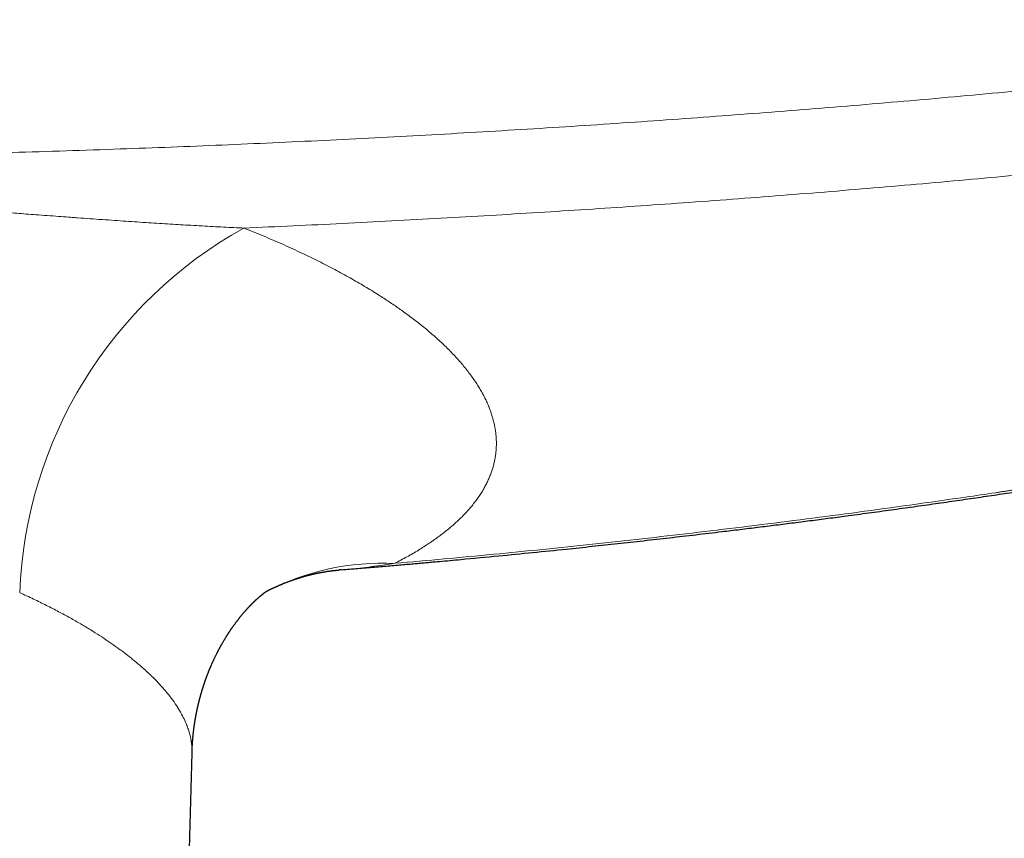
# Model space of a CAD drawing. Header units: millimetres. Extents: x 8 to 755, y 12 to 435.
# Tile 19 of 53: x 411 to 449, y 178 to 210. Entities that reach past the tile are written whole.
import ezdxf

# ---------------------------------------------------------------- set-up
doc = ezdxf.new("R2010")
doc.units = ezdxf.units.MM

msp = doc.modelspace()

# ---------------------------------------------------------------- linework, layer by layer
at = {"color": 7, "linetype": 'Continuous', "lineweight": 30}
for p, q in [((423.186, 188.047), (423.09, 188.04)), ((416.801, 161.863), (417.328, 180.901)), ((417.326, 180.901), (417.326, 180.9))]:
    msp.add_line(p, q, dxfattribs=at)
at = {"color": 252, "linetype": 'Continuous', "lineweight": 0}
for centre, radius, start, end in [((427.611, 186.494), 17.027, 118.9915, 177.7934), ((424.796, 178.328), 9.977, 87.4031, 117.2167)]:
    msp.add_arc(centre, radius, start, end, dxfattribs=at)
for points, knots in [([(310.451, 209.521), (311.047, 209.439), (312.237, 209.276), (314.024, 209.039), (315.81, 208.807), (317.596, 208.581), (319.37, 208.363), (321.133, 208.152), (322.884, 207.947), (324.635, 207.748), (326.397, 207.554), (328.169, 207.364), (329.955, 207.178), (331.746, 206.997), (333.542, 206.822), (335.34, 206.652), (337.139, 206.487), (339.038, 206.32), (341.037, 206.15), (343.136, 205.979), (345.235, 205.816), (347.334, 205.661), (349.433, 205.513), (351.492, 205.375), (353.511, 205.247), (355.492, 205.127), (357.474, 205.014), (359.457, 204.908), (361.481, 204.806), (363.546, 204.709), (365.653, 204.617), (367.761, 204.533), (369.87, 204.455), (371.98, 204.385), (374.05, 204.323), (376.082, 204.269), (378.073, 204.222), (380.066, 204.182), (382.059, 204.147), (384.053, 204.12), (386.047, 204.098), (388.041, 204.082), (390.036, 204.073), (392.03, 204.07), (394.011, 204.073), (395.98, 204.083), (397.936, 204.098), (399.892, 204.119), (401.901, 204.147), (403.961, 204.183), (406.074, 204.226), (408.186, 204.277), (410.298, 204.334), (412.41, 204.399), (414.481, 204.47), (416.511, 204.546), (418.501, 204.626), (420.49, 204.714), (422.478, 204.807), (424.467, 204.907), (426.454, 205.014), (428.441, 205.127), (430.427, 205.246), (432.411, 205.372), (434.381, 205.504), (436.338, 205.641), (438.282, 205.783), (440.225, 205.932), (442.179, 206.088), (444.144, 206.252), (446.12, 206.423), (448.096, 206.601), (450.07, 206.786), (451.902, 206.964), (453.589, 207.133), (455.131, 207.292), (456.672, 207.454), (458.214, 207.622), (459.898, 207.809), (461.724, 208.018), (463.693, 208.25), (465.663, 208.49), (467.634, 208.736), (469.606, 208.99), (471.577, 209.251), (472.891, 209.431), (473.549, 209.521)], [0, 0, 0, 0, 0.01109, 0.022168, 0.033235, 0.044289, 0.055331, 0.066164, 0.076984, 0.087791, 0.098585, 0.109585, 0.120571, 0.1316, 0.142664, 0.153723, 0.164777, 0.175827, 0.188713, 0.201592, 0.214463, 0.227328, 0.240185, 0.253035, 0.265147, 0.277263, 0.289381, 0.301501, 0.313625, 0.326486, 0.33935, 0.352216, 0.365086, 0.377959, 0.390834, 0.402976, 0.415121, 0.427268, 0.439417, 0.451568, 0.463722, 0.475877, 0.488034, 0.500193, 0.51233, 0.524251, 0.536173, 0.548096, 0.560021, 0.572898, 0.585777, 0.598656, 0.611536, 0.624417, 0.637298, 0.649444, 0.66159, 0.673736, 0.685884, 0.698031, 0.710179, 0.722327, 0.734476, 0.746625, 0.758755, 0.770664, 0.782575, 0.794489, 0.806404, 0.818539, 0.830675, 0.842813, 0.854952, 0.867092, 0.876621, 0.886106, 0.895602, 0.905107, 0.914623, 0.926775, 0.938942, 0.951125, 0.963323, 0.975535, 0.987761, 1, 1, 1, 1]), ([(419.358, 201.386), (420, 201.415), (421.282, 201.471), (423.206, 201.564), (425.129, 201.662), (427.051, 201.767), (428.961, 201.877), (430.86, 201.992), (432.745, 202.112), (434.631, 202.238), (436.528, 202.371), (438.437, 202.511), (440.358, 202.658), (442.277, 202.812), (444.196, 202.971), (446.114, 203.137), (448.03, 203.309), (449.945, 203.487), (451.859, 203.672), (453.772, 203.862), (455.683, 204.06), (457.593, 204.263), (459.502, 204.473), (461.409, 204.689), (463.378, 204.919), (465.408, 205.163), (467.5, 205.423), (469.59, 205.691), (471.678, 205.966), (473.068, 206.156), (473.763, 206.251)], [0, 0, 0, 0, 0.0351259, 0.070253, 0.1053811, 0.1405101, 0.1756397, 0.2101425, 0.2446456, 0.279149, 0.3136524, 0.3488598, 0.384067, 0.4192738, 0.45448, 0.4896855, 0.5248901, 0.5600938, 0.5952963, 0.6304975, 0.6656973, 0.7008956, 0.7360922, 0.7712869, 0.8064797, 0.8451894, 0.8838964, 0.9226007, 0.9613019, 1, 1, 1, 1]), ([(364.642, 201.386), (364.768, 201.392), (365.024, 201.403), (365.413, 201.422), (365.811, 201.442), (366.218, 201.464), (366.634, 201.488), (367.05, 201.512), (367.467, 201.537), (367.884, 201.563), (368.309, 201.59), (368.741, 201.619), (369.172, 201.648), (369.6, 201.677), (370.026, 201.707), (370.408, 201.734), (370.746, 201.758), (370.971, 201.774), (371.13, 201.785), (371.223, 201.792), (371.316, 201.799), (371.404, 201.805), (371.637, 201.822), (372.017, 201.85), (372.549, 201.89), (373.152, 201.935), (373.827, 201.986), (374.576, 202.043), (375.333, 202.1), (376.098, 202.159), (376.782, 202.21), (377.382, 202.255), (377.898, 202.294), (378.42, 202.333), (378.944, 202.371), (379.467, 202.409), (380.031, 202.45), (380.635, 202.492), (381.277, 202.536), (381.912, 202.578), (382.538, 202.619), (383.155, 202.657), (383.712, 202.69), (384.21, 202.719), (384.534, 202.736), (384.738, 202.747), (384.824, 202.752), (384.91, 202.756), (384.995, 202.761), (385.083, 202.765), (385.175, 202.77), (385.271, 202.775), (385.568, 202.79), (386.061, 202.813), (386.75, 202.844), (387.434, 202.87), (388.112, 202.894), (388.782, 202.914), (389.443, 202.93), (390.094, 202.943), (390.737, 202.953), (391.371, 202.958), (392.007, 202.96), (392.651, 202.958), (393.309, 202.952), (393.976, 202.942), (394.653, 202.928), (395.34, 202.911), (396.035, 202.889), (396.708, 202.865), (397.356, 202.839), (397.953, 202.813), (398.375, 202.793), (398.618, 202.781), (398.706, 202.776), (398.794, 202.772), (398.878, 202.767), (399.106, 202.756), (399.48, 202.736), (400.006, 202.706), (400.564, 202.674), (401.153, 202.638), (401.775, 202.599), (402.405, 202.558), (403.043, 202.514), (403.69, 202.469), (404.273, 202.428), (404.79, 202.391), (405.24, 202.358), (405.69, 202.325), (406.137, 202.291), (406.579, 202.258), (407.018, 202.225), (407.566, 202.184), (408.222, 202.134), (408.984, 202.076), (409.738, 202.019), (410.483, 201.962), (411.127, 201.914), (411.67, 201.873), (412.099, 201.842), (412.403, 201.819), (412.589, 201.806), (412.675, 201.799), (412.766, 201.793), (412.99, 201.777), (413.343, 201.751), (413.823, 201.717), (414.29, 201.685), (414.746, 201.653), (415.189, 201.623), (415.624, 201.595), (416.051, 201.567), (416.47, 201.541), (416.881, 201.516), (417.297, 201.492), (417.717, 201.468), (418.141, 201.445), (418.556, 201.424), (418.96, 201.404), (419.227, 201.392), (419.358, 201.386)], [0, 0, 0, 0, 0.0070679, 0.014294, 0.0216783, 0.0292208, 0.0369216, 0.0447806, 0.0523354, 0.0600308, 0.0678668, 0.0758434, 0.0839606, 0.0916634, 0.0994887, 0.1074364, 0.1127489, 0.1181147, 0.1198122, 0.1215148, 0.1232228, 0.124936, 0.1263707, 0.1360511, 0.1458107, 0.1556495, 0.1691935, 0.1828847, 0.1967229, 0.2107084, 0.2248411, 0.2341744, 0.2435708, 0.2530971, 0.2627221, 0.2722498, 0.2816804, 0.2935424, 0.3052474, 0.3167954, 0.3281867, 0.3394216, 0.3505002, 0.3585892, 0.366593, 0.3681552, 0.3697141, 0.3712698, 0.3728221, 0.3743712, 0.3760622, 0.3778452, 0.3796249, 0.3922462, 0.4047074, 0.4171875, 0.429504, 0.4416572, 0.4536477, 0.4654761, 0.4771429, 0.4886487, 0.4999941, 0.5117583, 0.5236947, 0.535804, 0.5480869, 0.5605439, 0.5731757, 0.5859828, 0.597169, 0.6084864, 0.6185546, 0.620146, 0.6217399, 0.6233364, 0.6249354, 0.6263292, 0.6357752, 0.6453421, 0.6550298, 0.6661857, 0.6774983, 0.6889677, 0.7005943, 0.7123782, 0.7243195, 0.7324505, 0.7406531, 0.7489273, 0.7570526, 0.7651074, 0.7731159, 0.7810781, 0.7951507, 0.8090765, 0.8228556, 0.836488, 0.8499736, 0.8582077, 0.8663861, 0.873537, 0.8749365, 0.8766083, 0.8782865, 0.8799596, 0.8889253, 0.8977421, 0.90641, 0.9147097, 0.9228682, 0.9308853, 0.9387612, 0.9464958, 0.9540891, 0.961541, 0.9695749, 0.9774378, 0.9851296, 0.9926503, 1, 1, 1, 1]), ([(419.358, 201.387), (419.491, 201.334), (419.756, 201.227), (420.144, 201.065), (420.525, 200.902), (420.899, 200.738), (421.264, 200.573), (421.615, 200.409), (421.953, 200.247), (422.276, 200.088), (422.593, 199.927), (422.902, 199.766), (423.205, 199.603), (423.501, 199.439), (423.791, 199.275), (424.073, 199.109), (424.349, 198.942), (424.598, 198.787), (424.823, 198.642), (425.025, 198.51), (425.223, 198.376), (425.417, 198.242), (425.629, 198.092), (425.857, 197.925), (426.099, 197.741), (426.331, 197.557), (426.555, 197.373), (426.77, 197.189), (426.972, 197.008), (427.162, 196.83), (427.34, 196.655), (427.511, 196.481), (427.674, 196.306), (427.829, 196.13), (427.976, 195.955), (428.115, 195.78), (428.246, 195.605), (428.369, 195.431), (428.483, 195.258), (428.588, 195.086), (428.684, 194.915), (428.773, 194.745), (428.856, 194.571), (428.933, 194.392), (429.001, 194.209), (429.061, 194.027), (429.111, 193.845), (429.151, 193.664), (429.182, 193.487), (429.203, 193.314), (429.215, 193.145), (429.219, 192.977), (429.215, 192.809), (429.202, 192.643), (429.181, 192.477), (429.152, 192.313), (429.114, 192.149), (429.069, 191.987), (429.015, 191.826), (428.954, 191.668), (428.885, 191.511), (428.808, 191.355), (428.721, 191.196), (428.623, 191.035), (428.513, 190.87), (428.395, 190.707), (428.267, 190.545), (428.131, 190.385), (427.988, 190.23), (427.84, 190.079), (427.687, 189.933), (427.526, 189.788), (427.356, 189.643), (427.178, 189.5), (426.992, 189.359), (426.799, 189.219), (426.597, 189.08), (426.389, 188.944), (426.174, 188.81), (425.953, 188.678), (425.725, 188.549), (425.492, 188.421), (425.33, 188.337), (425.248, 188.295)], [0, 0, 0, 0, 0.01322, 0.0264, 0.039545, 0.052658, 0.065741, 0.078799, 0.091091, 0.103367, 0.115628, 0.127879, 0.140122, 0.15236, 0.164596, 0.176834, 0.189074, 0.201322, 0.210952, 0.220589, 0.230235, 0.239891, 0.249559, 0.262687, 0.275791, 0.288875, 0.301941, 0.314995, 0.328038, 0.340331, 0.35262, 0.364911, 0.377217, 0.389558, 0.401879, 0.414185, 0.426476, 0.438758, 0.451031, 0.463081, 0.475129, 0.487178, 0.499231, 0.512268, 0.525299, 0.538327, 0.551355, 0.564388, 0.577428, 0.589733, 0.60205, 0.614384, 0.626729, 0.639052, 0.651364, 0.66367, 0.675972, 0.688272, 0.700574, 0.71266, 0.724754, 0.736856, 0.748971, 0.762104, 0.77522, 0.788321, 0.801411, 0.814494, 0.827571, 0.8399, 0.852231, 0.864566, 0.876934, 0.889386, 0.901819, 0.914233, 0.926633, 0.939021, 0.9514, 0.963552, 0.975701, 0.987849, 1, 1, 1, 1]), ([(425.248, 188.295), (425.89, 188.352), (427.174, 188.465), (429.103, 188.647), (431.036, 188.838), (432.975, 189.041), (434.919, 189.253), (436.867, 189.477), (438.838, 189.713), (440.832, 189.962), (442.848, 190.225), (444.639, 190.468), (446.205, 190.687), (447.49, 190.872), (448.381, 191.003), (448.878, 191.077), (449.032, 191.1), (449.187, 191.123), (449.342, 191.147), (449.497, 191.17), (450.231, 191.281), (451.547, 191.483), (453.447, 191.785), (455.353, 192.098), (457.266, 192.421), (459.186, 192.756), (461.112, 193.101), (462.992, 193.448), (464.823, 193.796), (466.607, 194.143), (468.396, 194.5), (470.191, 194.867), (471.991, 195.243), (473.192, 195.502), (473.794, 195.632)], [0, 0, 0, 0, 0.039269, 0.078661, 0.118177, 0.157818, 0.197585, 0.23748, 0.277504, 0.318731, 0.360097, 0.401603, 0.429074, 0.456608, 0.48089, 0.484073, 0.487257, 0.490442, 0.493628, 0.496815, 0.500002, 0.53898, 0.578131, 0.617456, 0.656957, 0.696635, 0.736492, 0.776528, 0.813387, 0.850399, 0.887565, 0.924887, 0.962365, 1, 1, 1, 1]), ([(425.248, 188.295), (424.95, 188.25), (424.341, 188.158), (423.652, 188.081), (423.26, 188.052), (423.186, 188.047)], [0, 0, 0, 0, 0.437172, 0.893409, 1, 1, 1, 1]), ([(410.596, 187.149), (410.777, 187.066), (411.134, 186.903), (411.64, 186.655), (412.117, 186.41), (412.564, 186.168), (412.983, 185.929), (413.367, 185.699), (413.719, 185.476), (414.041, 185.263), (414.342, 185.054), (414.621, 184.849), (414.823, 184.694), (414.958, 184.588), (415.033, 184.527), (415.106, 184.467), (415.178, 184.407), (415.249, 184.347), (415.319, 184.287), (415.387, 184.227), (415.501, 184.126), (415.657, 183.983), (415.857, 183.787), (416.055, 183.582), (416.246, 183.369), (416.439, 183.135), (416.628, 182.882), (416.806, 182.611), (416.956, 182.347), (417.07, 182.11), (417.155, 181.898), (417.219, 181.707), (417.268, 181.518), (417.304, 181.329), (417.324, 181.142), (417.332, 180.999), (417.327, 180.919), (417.326, 180.901)], [0, 0, 0, 0, 0.042209, 0.083448, 0.123718, 0.163018, 0.201349, 0.238712, 0.273053, 0.306534, 0.339154, 0.370915, 0.401817, 0.411195, 0.420545, 0.429869, 0.439165, 0.448435, 0.457678, 0.466893, 0.476082, 0.504786, 0.533225, 0.566734, 0.599868, 0.632628, 0.675915, 0.718533, 0.760482, 0.801764, 0.832744, 0.863915, 0.895279, 0.926836, 0.958586, 0.990531, 1, 1, 1, 1])]:
    msp.add_open_spline(points, degree=3, knots=knots, dxfattribs=at)
at = {"color": 7, "linetype": 'Continuous', "lineweight": 30}
for points, knots in [([(423.186, 188.044), (423.284, 188.052), (423.491, 188.069), (423.805, 188.094), (424.128, 188.121), (424.447, 188.148), (424.761, 188.174), (425.064, 188.2), (425.357, 188.226), (425.64, 188.25), (425.9, 188.273), (426.139, 188.294), (426.357, 188.313), (426.571, 188.333), (426.782, 188.352), (427.2, 188.389), (428.042, 188.467), (429.255, 188.582), (430.632, 188.718), (431.848, 188.842), (432.957, 188.959), (433.961, 189.067), (434.97, 189.179), (435.985, 189.294), (437.007, 189.412), (437.924, 189.521), (438.733, 189.619), (439.434, 189.705), (440.138, 189.792), (440.846, 189.882), (441.557, 189.973), (442.268, 190.066), (443.039, 190.168), (443.866, 190.279), (444.746, 190.399), (445.616, 190.52), (446.475, 190.642), (447.319, 190.763), (448.147, 190.884), (448.96, 191.004), (449.763, 191.125), (450.468, 191.232), (451.079, 191.326), (451.598, 191.407), (452.117, 191.489), (452.641, 191.572), (453.173, 191.657), (453.704, 191.742), (454.234, 191.828), (454.761, 191.915), (455.296, 192.003), (455.84, 192.094), (456.403, 192.189), (456.986, 192.288), (457.589, 192.391), (458.201, 192.497), (458.822, 192.605), (459.453, 192.717), (459.947, 192.805), (460.304, 192.869), (460.524, 192.908), (460.749, 192.949), (460.982, 192.991), (461.222, 193.034), (461.468, 193.079), (461.722, 193.126), (461.987, 193.174), (462.263, 193.225), (462.551, 193.279), (462.846, 193.334), (463.149, 193.39), (463.46, 193.449), (463.789, 193.511), (464.135, 193.576), (464.5, 193.646), (464.874, 193.717), (465.257, 193.791), (465.649, 193.867), (466.05, 193.945), (466.449, 194.023), (466.844, 194.101), (467.235, 194.178), (467.634, 194.258), (468.041, 194.339), (468.455, 194.422), (468.877, 194.508), (469.306, 194.595), (469.743, 194.685), (470.187, 194.776), (470.639, 194.87), (471.099, 194.965), (471.594, 195.069), (472.127, 195.182), (472.697, 195.303), (473.278, 195.427), (473.669, 195.512), (473.866, 195.554)], [0, 0, 0, 0, 0.005736, 0.012151, 0.018384, 0.024718, 0.030852, 0.036786, 0.04252, 0.048055, 0.053389, 0.057793, 0.062051, 0.066197, 0.070336, 0.074475, 0.090734, 0.119768, 0.145692, 0.171618, 0.191259, 0.210908, 0.230671, 0.250585, 0.270649, 0.290865, 0.304564, 0.318333, 0.33217, 0.346075, 0.360049, 0.374081, 0.38803, 0.405562, 0.422892, 0.440019, 0.456943, 0.473664, 0.48989, 0.505921, 0.521757, 0.537397, 0.547716, 0.557948, 0.568133, 0.578473, 0.588996, 0.599701, 0.609963, 0.620387, 0.630974, 0.641723, 0.652636, 0.664388, 0.676323, 0.688442, 0.700744, 0.71323, 0.7259, 0.730126, 0.734462, 0.738936, 0.743548, 0.748299, 0.753188, 0.758216, 0.763382, 0.768943, 0.774656, 0.780521, 0.786538, 0.792707, 0.799028, 0.806098, 0.813348, 0.82078, 0.828393, 0.836187, 0.844162, 0.852319, 0.859956, 0.867744, 0.875686, 0.883779, 0.892026, 0.900424, 0.908976, 0.91768, 0.926537, 0.935547, 0.944709, 0.954024, 0.965199, 0.976587, 0.988187, 1, 1, 1, 1]), ([(420.24, 187.204), (420.244, 187.206), (420.252, 187.21), (420.263, 187.216), (420.274, 187.222), (420.286, 187.228), (420.3, 187.235), (420.316, 187.243), (420.333, 187.251), (420.35, 187.26), (420.367, 187.268), (420.386, 187.277), (420.404, 187.286), (420.42, 187.294), (420.437, 187.302), (420.46, 187.313), (420.486, 187.326), (420.511, 187.337), (420.536, 187.349), (420.562, 187.361), (420.588, 187.373), (420.612, 187.384), (420.634, 187.394), (420.654, 187.403), (420.668, 187.409), (420.681, 187.415), (420.694, 187.42), (420.708, 187.427), (420.724, 187.434), (420.74, 187.441), (420.754, 187.446), (420.766, 187.451), (420.778, 187.457), (420.793, 187.463), (420.81, 187.47), (420.825, 187.476), (420.837, 187.482), (420.854, 187.489), (420.877, 187.498), (420.904, 187.509), (420.931, 187.52), (420.958, 187.53), (420.985, 187.541), (421.014, 187.553), (421.045, 187.565), (421.08, 187.578), (421.114, 187.591), (421.148, 187.603), (421.183, 187.616), (421.211, 187.626), (421.232, 187.633), (421.246, 187.638), (421.26, 187.643), (421.277, 187.649), (421.293, 187.655), (421.307, 187.659), (421.318, 187.663), (421.329, 187.667), (421.34, 187.671), (421.354, 187.675), (421.368, 187.68), (421.38, 187.684), (421.391, 187.688), (421.403, 187.692), (421.418, 187.696), (421.434, 187.702), (421.45, 187.707), (421.462, 187.711), (421.473, 187.714), (421.485, 187.718), (421.498, 187.722), (421.512, 187.726), (421.524, 187.73), (421.535, 187.733), (421.546, 187.737), (421.56, 187.741), (421.578, 187.747), (421.594, 187.752), (421.609, 187.756), (421.623, 187.76), (421.64, 187.765), (421.657, 187.77), (421.678, 187.776), (421.705, 187.784), (421.737, 187.793), (421.771, 187.802), (421.803, 187.811), (421.837, 187.82), (421.869, 187.828), (421.901, 187.837), (421.932, 187.844), (421.962, 187.852), (421.992, 187.859), (422.022, 187.866), (422.052, 187.873), (422.08, 187.88), (422.107, 187.886), (422.133, 187.892), (422.158, 187.897), (422.184, 187.903), (422.209, 187.908), (422.234, 187.913), (422.258, 187.918), (422.279, 187.922), (422.299, 187.926), (422.319, 187.93), (422.339, 187.934), (422.358, 187.938), (422.378, 187.941), (422.397, 187.945), (422.414, 187.948), (422.428, 187.951), (422.444, 187.953), (422.46, 187.956), (422.476, 187.959), (422.49, 187.961), (422.506, 187.964), (422.521, 187.966), (422.534, 187.969), (422.543, 187.97), (422.551, 187.971), (422.559, 187.973), (422.568, 187.974), (422.58, 187.976), (422.593, 187.978), (422.603, 187.98), (422.619, 187.982), (422.641, 187.985), (422.669, 187.989), (422.698, 187.993), (422.726, 187.997), (422.754, 188.001), (422.781, 188.004), (422.807, 188.008), (422.83, 188.01), (422.855, 188.013), (422.878, 188.016), (422.903, 188.019), (422.926, 188.021), (422.945, 188.023), (422.961, 188.025), (422.974, 188.026), (422.987, 188.027), (422.997, 188.028), (423.006, 188.029), (423.014, 188.03), (423.022, 188.031), (423.03, 188.031), (423.039, 188.032), (423.046, 188.033), (423.053, 188.033), (423.062, 188.034), (423.075, 188.035), (423.085, 188.036), (423.091, 188.037)], [0, 0, 0, 0, 0.004464, 0.008106, 0.011683, 0.015556, 0.020447, 0.026232, 0.03264, 0.037917, 0.043502, 0.050487, 0.057013, 0.062101, 0.066758, 0.075359, 0.085223, 0.09339, 0.1014, 0.110959, 0.119964, 0.127598, 0.136654, 0.142407, 0.147415, 0.151522, 0.155676, 0.160405, 0.166221, 0.172128, 0.176598, 0.180245, 0.184087, 0.189364, 0.195871, 0.201004, 0.204812, 0.208467, 0.218259, 0.228245, 0.235951, 0.245784, 0.255438, 0.26346, 0.27586, 0.287336, 0.298593, 0.311124, 0.321536, 0.334548, 0.339355, 0.343668, 0.34832, 0.353999, 0.360267, 0.365108, 0.368392, 0.371679, 0.375608, 0.380477, 0.385606, 0.389612, 0.393232, 0.396908, 0.401809, 0.408338, 0.413658, 0.417435, 0.421049, 0.42481, 0.429763, 0.43485, 0.438936, 0.442222, 0.445474, 0.450497, 0.457208, 0.463074, 0.467712, 0.472194, 0.477918, 0.484425, 0.489736, 0.499745, 0.512512, 0.522512, 0.535138, 0.5454, 0.557702, 0.56839, 0.579209, 0.589693, 0.599553, 0.610751, 0.620122, 0.631607, 0.639794, 0.649017, 0.65834, 0.666239, 0.676254, 0.684733, 0.693387, 0.70128, 0.707681, 0.714126, 0.722381, 0.728967, 0.735013, 0.743369, 0.749042, 0.753702, 0.758745, 0.765725, 0.771485, 0.775969, 0.780926, 0.788084, 0.792336, 0.7953, 0.797914, 0.800524, 0.803937, 0.80862, 0.813569, 0.817211, 0.820306, 0.830608, 0.841311, 0.851343, 0.86221, 0.872314, 0.883062, 0.8918, 0.901228, 0.909414, 0.919199, 0.927121, 0.937291, 0.945404, 0.9493, 0.95488, 0.960374, 0.963959, 0.967067, 0.970476, 0.973175, 0.97648, 0.979923, 0.982606, 0.98468, 0.988018, 0.993129, 1, 1, 1, 1]), ([(417.328, 180.898), (417.328, 180.907), (417.329, 180.924), (417.329, 180.948), (417.33, 180.969), (417.331, 180.986), (417.331, 181), (417.332, 181.015), (417.333, 181.031), (417.333, 181.05), (417.334, 181.069), (417.335, 181.087), (417.336, 181.103), (417.337, 181.118), (417.337, 181.133), (417.338, 181.15), (417.339, 181.168), (417.34, 181.185), (417.341, 181.199), (417.342, 181.212), (417.343, 181.225), (417.344, 181.242), (417.345, 181.259), (417.346, 181.274), (417.347, 181.286), (417.348, 181.3), (417.349, 181.315), (417.35, 181.332), (417.351, 181.348), (417.352, 181.362), (417.353, 181.377), (417.355, 181.396), (417.357, 181.415), (417.358, 181.433), (417.359, 181.449), (417.361, 181.462), (417.362, 181.476), (417.363, 181.489), (417.364, 181.504), (417.366, 181.522), (417.368, 181.539), (417.369, 181.555), (417.371, 181.567), (417.372, 181.578), (417.373, 181.589), (417.374, 181.603), (417.376, 181.619), (417.378, 181.635), (417.379, 181.651), (417.381, 181.665), (417.383, 181.682), (417.385, 181.699), (417.387, 181.716), (417.389, 181.733), (417.391, 181.75), (417.393, 181.769), (417.395, 181.789), (417.398, 181.809), (417.4, 181.826), (417.402, 181.842), (417.404, 181.858), (417.407, 181.876), (417.409, 181.895), (417.412, 181.913), (417.414, 181.928), (417.416, 181.944), (417.418, 181.96), (417.421, 181.979), (417.424, 182), (417.427, 182.019), (417.429, 182.036), (417.432, 182.05), (417.434, 182.065), (417.437, 182.083), (417.439, 182.101), (417.442, 182.116), (417.444, 182.13), (417.446, 182.144), (417.449, 182.16), (417.452, 182.177), (417.454, 182.193), (417.457, 182.206), (417.459, 182.219), (417.462, 182.234), (417.465, 182.251), (417.467, 182.267), (417.47, 182.28), (417.472, 182.293), (417.475, 182.308), (417.478, 182.327), (417.483, 182.351), (417.487, 182.375), (417.491, 182.395), (417.494, 182.409), (417.496, 182.421), (417.498, 182.433), (417.501, 182.448), (417.504, 182.464), (417.507, 182.479), (417.51, 182.492), (417.513, 182.505), (417.515, 182.519), (417.519, 182.534), (417.522, 182.552), (417.527, 182.572), (417.531, 182.592), (417.535, 182.61), (417.538, 182.625), (417.541, 182.637), (417.543, 182.65), (417.547, 182.668), (417.552, 182.688), (417.557, 182.71), (417.561, 182.728), (417.565, 182.746), (417.569, 182.764), (417.574, 182.785), (417.58, 182.807), (417.584, 182.826), (417.588, 182.843), (417.592, 182.858), (417.596, 182.874), (417.6, 182.891), (417.604, 182.908), (417.608, 182.924), (417.612, 182.939), (417.616, 182.952), (417.62, 182.968), (417.624, 182.985), (417.629, 183.004), (417.633, 183.019), (417.636, 183.032), (417.64, 183.046), (417.644, 183.062), (417.649, 183.078), (417.653, 183.094), (417.657, 183.108), (417.661, 183.122), (417.665, 183.138), (417.67, 183.156), (417.675, 183.173), (417.68, 183.189), (417.683, 183.202), (417.687, 183.216), (417.692, 183.231), (417.697, 183.249), (417.702, 183.268), (417.708, 183.287), (417.713, 183.304), (417.718, 183.32), (417.722, 183.334), (417.726, 183.348), (417.732, 183.366), (417.739, 183.387), (417.745, 183.409), (417.752, 183.429), (417.758, 183.448), (417.764, 183.467), (417.77, 183.487), (417.777, 183.509), (417.785, 183.534), (417.794, 183.559), (417.802, 183.584), (417.809, 183.607), (417.816, 183.627), (417.823, 183.646), (417.829, 183.666), (417.836, 183.686), (417.843, 183.705), (417.849, 183.722), (417.855, 183.739), (417.861, 183.757), (417.868, 183.776), (417.876, 183.796), (417.882, 183.815), (417.889, 183.833), (417.896, 183.853), (417.905, 183.876), (417.913, 183.898), (417.921, 183.919), (417.929, 183.94), (417.937, 183.962), (417.947, 183.986), (417.956, 184.01), (417.965, 184.034), (417.974, 184.056), (417.984, 184.08), (417.994, 184.105), (418.005, 184.133), (418.017, 184.161), (418.028, 184.189), (418.04, 184.216), (418.052, 184.245), (418.063, 184.272), (418.075, 184.299), (418.086, 184.325), (418.098, 184.352), (418.11, 184.379), (418.121, 184.404), (418.132, 184.428), (418.144, 184.455), (418.158, 184.486), (418.176, 184.524), (418.194, 184.564), (418.214, 184.606), (418.233, 184.645), (418.252, 184.683), (418.269, 184.719), (418.287, 184.755), (418.305, 184.791), (418.324, 184.828), (418.342, 184.862), (418.36, 184.896), (418.378, 184.931), (418.394, 184.962), (418.409, 184.988), (418.42, 185.009), (418.431, 185.029), (418.443, 185.05), (418.454, 185.071), (418.465, 185.09), (418.475, 185.108), (418.485, 185.126), (418.495, 185.144), (418.504, 185.16), (418.514, 185.176), (418.526, 185.199), (418.543, 185.227), (418.563, 185.261), (418.582, 185.294), (418.6, 185.324), (418.618, 185.353), (418.635, 185.381), (418.652, 185.408), (418.667, 185.433), (418.679, 185.452), (418.689, 185.468), (418.699, 185.484), (418.709, 185.5), (418.72, 185.516), (418.729, 185.53), (418.737, 185.543), (418.743, 185.553), (418.75, 185.563), (418.757, 185.575), (418.764, 185.585), (418.771, 185.595), (418.778, 185.606), (418.786, 185.618), (418.793, 185.629), (418.801, 185.641), (418.809, 185.652), (418.817, 185.664), (418.824, 185.675), (418.832, 185.687), (418.839, 185.698), (418.847, 185.709), (418.853, 185.719), (418.86, 185.729), (418.868, 185.739), (418.875, 185.75), (418.881, 185.759), (418.89, 185.772), (418.901, 185.787), (418.914, 185.806), (418.926, 185.823), (418.939, 185.841), (418.951, 185.858), (418.964, 185.876), (418.979, 185.898), (418.998, 185.923), (419.02, 185.953), (419.042, 185.983), (419.064, 186.012), (419.085, 186.04), (419.106, 186.067), (419.126, 186.093), (419.146, 186.119), (419.165, 186.143), (419.184, 186.167), (419.2, 186.187), (419.214, 186.205), (419.226, 186.22), (419.238, 186.234), (419.251, 186.25), (419.265, 186.267), (419.278, 186.283), (419.292, 186.299), (419.304, 186.313), (419.315, 186.326), (419.325, 186.339), (419.335, 186.35), (419.346, 186.363), (419.357, 186.376), (419.369, 186.389), (419.382, 186.404), (419.395, 186.42), (419.409, 186.436), (419.424, 186.452), (419.439, 186.469), (419.452, 186.484), (419.464, 186.497), (419.473, 186.508), (419.483, 186.518), (419.492, 186.528), (419.5, 186.537), (419.506, 186.544), (419.512, 186.55), (419.518, 186.556), (419.525, 186.564), (419.533, 186.572), (419.542, 186.582), (419.552, 186.592), (419.562, 186.603), (419.572, 186.613), (419.581, 186.623), (419.589, 186.631), (419.596, 186.639), (419.602, 186.645), (419.609, 186.652), (419.615, 186.658), (419.619, 186.663), (419.624, 186.668), (419.629, 186.673), (419.635, 186.68), (419.643, 186.687), (419.653, 186.697), (419.665, 186.709), (419.676, 186.721), (419.688, 186.732), (419.698, 186.743), (419.71, 186.754), (419.72, 186.764), (419.728, 186.772), (419.735, 186.779), (419.743, 186.786), (419.751, 186.794), (419.758, 186.801), (419.765, 186.808), (419.772, 186.814), (419.778, 186.82), (419.782, 186.824), (419.787, 186.829), (419.793, 186.834), (419.798, 186.839), (419.802, 186.843), (419.806, 186.847), (419.811, 186.852), (419.817, 186.857), (419.823, 186.862), (419.829, 186.868), (419.835, 186.874), (419.842, 186.88), (419.848, 186.885), (419.853, 186.89), (419.858, 186.895), (419.864, 186.9), (419.87, 186.906), (419.876, 186.911), (419.884, 186.918), (419.893, 186.927), (419.907, 186.938), (419.919, 186.95), (419.932, 186.961), (419.945, 186.972), (419.957, 186.983), (419.966, 186.991), (419.972, 186.996), (419.976, 186.999), (419.98, 187.002), (419.984, 187.006), (419.989, 187.01), (419.995, 187.015), (420, 187.019), (420.004, 187.022), (420.007, 187.025), (420.011, 187.028), (420.015, 187.032), (420.018, 187.035), (420.022, 187.038), (420.025, 187.04), (420.029, 187.044), (420.033, 187.047), (420.035, 187.049), (420.038, 187.051), (420.041, 187.053), (420.044, 187.056), (420.048, 187.059), (420.054, 187.064), (420.06, 187.069), (420.068, 187.075), (420.077, 187.083), (420.087, 187.09), (420.096, 187.098), (420.105, 187.104), (420.113, 187.111), (420.121, 187.117), (420.13, 187.124), (420.14, 187.132), (420.152, 187.141), (420.165, 187.151), (420.177, 187.159), (420.187, 187.167), (420.196, 187.173), (420.205, 187.18), (420.214, 187.186), (420.224, 187.193), (420.232, 187.199), (420.24, 187.204), (420.249, 187.21), (420.257, 187.216), (420.264, 187.22), (420.264, 187.22), (420.265, 187.22)], [0, 0, 0, 0, 0.002639, 0.004938, 0.006897, 0.008501, 0.009748, 0.010991, 0.012607, 0.014571, 0.016424, 0.018097, 0.019582, 0.02114, 0.022372, 0.023843, 0.025921, 0.027596, 0.028922, 0.029946, 0.031182, 0.032799, 0.034589, 0.036045, 0.037146, 0.038319, 0.039817, 0.041589, 0.043126, 0.044328, 0.045662, 0.04751, 0.049625, 0.051296, 0.052658, 0.054108, 0.055203, 0.056443, 0.057912, 0.05961, 0.061445, 0.062976, 0.064091, 0.064964, 0.066036, 0.067372, 0.068935, 0.070685, 0.072023, 0.073317, 0.074913, 0.076691, 0.078328, 0.079823, 0.08155, 0.083305, 0.085217, 0.087255, 0.08896, 0.090346, 0.091745, 0.093518, 0.095486, 0.097222, 0.098706, 0.099977, 0.101702, 0.103478, 0.105429, 0.107559, 0.109045, 0.11029, 0.111677, 0.113435, 0.115357, 0.116869, 0.117987, 0.119265, 0.120887, 0.122708, 0.124215, 0.125362, 0.126498, 0.127995, 0.129816, 0.131425, 0.132646, 0.133595, 0.135127, 0.136978, 0.139287, 0.142113, 0.143836, 0.145194, 0.146212, 0.147354, 0.148806, 0.150514, 0.15201, 0.153187, 0.154407, 0.15572, 0.157142, 0.158859, 0.160997, 0.163068, 0.16488, 0.166248, 0.167287, 0.16853, 0.170044, 0.172514, 0.174546, 0.17648, 0.178006, 0.17977, 0.181871, 0.184211, 0.186179, 0.187675, 0.18912, 0.190797, 0.192433, 0.194121, 0.195798, 0.197236, 0.19844, 0.199895, 0.201788, 0.203749, 0.205265, 0.206393, 0.20772, 0.209391, 0.211245, 0.212787, 0.214085, 0.215399, 0.217068, 0.218956, 0.220752, 0.222285, 0.223671, 0.224917, 0.226371, 0.228201, 0.230321, 0.232249, 0.23406, 0.235591, 0.237016, 0.238356, 0.239923, 0.242528, 0.244908, 0.246665, 0.248638, 0.250778, 0.252599, 0.254797, 0.257541, 0.260249, 0.262794, 0.265324, 0.267204, 0.269049, 0.27136, 0.273387, 0.275328, 0.277371, 0.278916, 0.280687, 0.282956, 0.285109, 0.286991, 0.288838, 0.290989, 0.293443, 0.296098, 0.298155, 0.300234, 0.302648, 0.305284, 0.308005, 0.31062, 0.312945, 0.315155, 0.318538, 0.321177, 0.324472, 0.327576, 0.330664, 0.333539, 0.337017, 0.339708, 0.342708, 0.345846, 0.348894, 0.351618, 0.354312, 0.357104, 0.36109, 0.364955, 0.370303, 0.374977, 0.379622, 0.384059, 0.388495, 0.392515, 0.396982, 0.401457, 0.405768, 0.409708, 0.413892, 0.418736, 0.421088, 0.423867, 0.426441, 0.429011, 0.431794, 0.434239, 0.436217, 0.43858, 0.440858, 0.442976, 0.444932, 0.446949, 0.451548, 0.455969, 0.460098, 0.464349, 0.467952, 0.471534, 0.475607, 0.479049, 0.481557, 0.483427, 0.485792, 0.488129, 0.490013, 0.492546, 0.494053, 0.495266, 0.496739, 0.498513, 0.500034, 0.501252, 0.502718, 0.504689, 0.50633, 0.507711, 0.509501, 0.511423, 0.512895, 0.514401, 0.516348, 0.517954, 0.519207, 0.520612, 0.522377, 0.524003, 0.525269, 0.526663, 0.529749, 0.532095, 0.535125, 0.537628, 0.540428, 0.543261, 0.54592, 0.550611, 0.555569, 0.560267, 0.564966, 0.569999, 0.574134, 0.578793, 0.583083, 0.587659, 0.591571, 0.595491, 0.598669, 0.601027, 0.603706, 0.606742, 0.609608, 0.613071, 0.616009, 0.618674, 0.621334, 0.623456, 0.625809, 0.628234, 0.63092, 0.633368, 0.636607, 0.640053, 0.642962, 0.646555, 0.650048, 0.653934, 0.656194, 0.658405, 0.660713, 0.663248, 0.665016, 0.666568, 0.667813, 0.66914, 0.67079, 0.673321, 0.674922, 0.677617, 0.680329, 0.682646, 0.684989, 0.687239, 0.688717, 0.690352, 0.692185, 0.693766, 0.694831, 0.695824, 0.697296, 0.699075, 0.700587, 0.703264, 0.706669, 0.710017, 0.712611, 0.715806, 0.71864, 0.722147, 0.723582, 0.725437, 0.727935, 0.730381, 0.732235, 0.734108, 0.736405, 0.737877, 0.738957, 0.74046, 0.74216, 0.743595, 0.744765, 0.74597, 0.747342, 0.749265, 0.750863, 0.752618, 0.754688, 0.756869, 0.758711, 0.759889, 0.761305, 0.763395, 0.765484, 0.767256, 0.768768, 0.773021, 0.776448, 0.781446, 0.785259, 0.789787, 0.794258, 0.797768, 0.799486, 0.800851, 0.801865, 0.803248, 0.805134, 0.807529, 0.809474, 0.810949, 0.811915, 0.813314, 0.815067, 0.816479, 0.817528, 0.818874, 0.820618, 0.822054, 0.823062, 0.824004, 0.8251, 0.826352, 0.82778, 0.830371, 0.833035, 0.835614, 0.840259, 0.844737, 0.84875, 0.852728, 0.856628, 0.860587, 0.864855, 0.869665, 0.876926, 0.884071, 0.891335, 0.897808, 0.903892, 0.909999, 0.917378, 0.925235, 0.933932, 0.942271, 0.950568, 0.966795, 0.982933, 1, 1, 1, 1])]:
    msp.add_open_spline(points, degree=3, knots=knots, dxfattribs=at)

doc.saveas('drawing.dxf')
